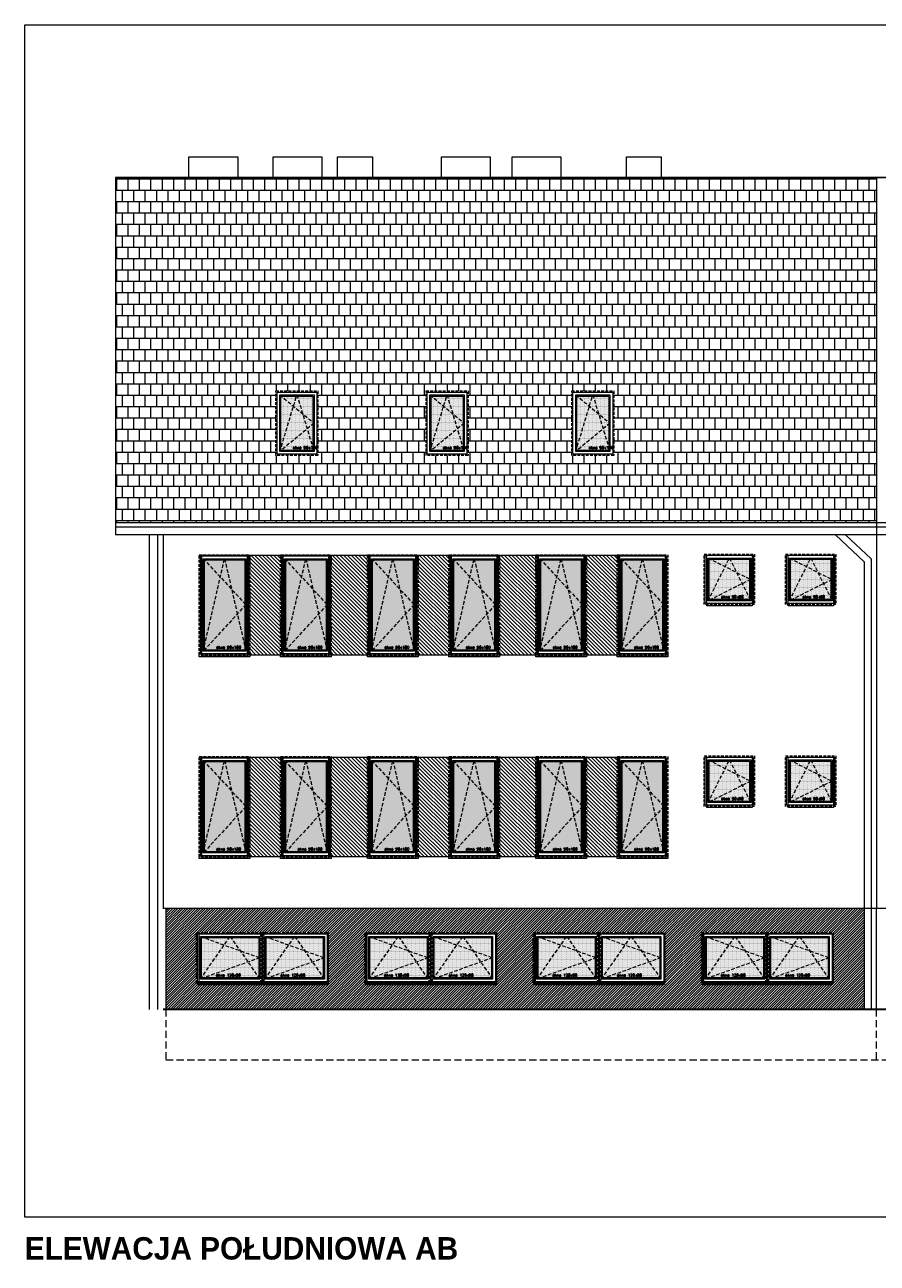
# Model space of a CAD drawing. Header units: millimetres. Extents: x 23192 to 177760, y -399809 to -79279.
# Tile 29 of 256: x 53420 to 54940, y -238947 to -236738. Entities that reach past the tile are written whole.
import ezdxf

# ---------------------------------------------------------------- set-up
doc = ezdxf.new("R2010")
doc.units = ezdxf.units.MM
for name, pattern in [('CACHE', [9.525, 6.35, -3.175]), ('CARKOVANA', [7.5, 5, -2.5]), ('HIDDEN', [9.525, 6.35, -3.175])]:
    doc.linetypes.add(name, pattern=pattern)
doc.layers.get('0').update_dxf_attribs({"lineweight": 0})
for name, color, linetype, lineweight in [('! opisy okien elewacja', 7, 'Continuous', 0), ('!! 0_ Istn-okna', 6, 'Continuous', 13), ('!! 0_ Istn-sciany', 3, 'Continuous', 30), ('!! 0_ Opis', 8, 'Continuous', 13), ('!! 0_ WIDOK ELEWACJA', 4, 'Continuous', 0), ('!! 0_Istn-cienka', 4, 'Continuous', 9), ('!! 0_Istn-drzwi', 1, 'Continuous', 13), ('!! 1_Hatch dach', 252, 'Continuous', 5), ('!! 2_NOWE OKNA WIDOk - remont', 140, 'Continuous', 5), ('!! 2_TYNK OBRYS', 252, 'Continuous', 13)]:
    doc.layers.add(name, color=color, linetype=linetype, lineweight=lineweight)
doc.layers.add('!! 1_ELEWACJA KOLOR', color=7, linetype='Continuous', lineweight=13, true_color=0x6888bb)
doc.layers.add('!! 2_ELEWACJA COKÓŁ', color=9, linetype='Continuous', lineweight=13, true_color=0x808080)
doc.styles.add('STYLE10', font='arialbd.ttf')
doc.styles.add('TXT', font='simplex.shx')

# ---------------------------------------------------------------- blocks, each defined once
blk = doc.blocks.new('okno 90x180')
at = {"layer": '!! 1_Hatch dach', "true_color": 0x575757}
h = blk.add_hatch(dxfattribs=at)
h.set_pattern_fill('DOTS', color=251)
h.set_pattern_definition([(0, (-9632.3096, -11392.1331), (0.79375, 1.5875), [0, -1.5875])])
h.paths.add_polyline_path([(9, -10), (81, -10), (81, -171), (9, -171)])
at = {"layer": '!! 0_ Istn-okna', "linetype": 'CARKOVANA', "lineweight": 5}
blk.add_lwpolyline([(0, -1), (90, -1), (90, -180), (0, -180)], close=True, dxfattribs=at)
at = {"layer": '!! 0_ Istn-okna'}
for points in [[(2, -3), (88, -3), (88, -178), (2, -178)], [(7, -8), (83, -8), (83, -173), (7, -173)], [(9, -10), (81, -10), (81, -171), (9, -171)], [(0, -178), (90, -178), (90, -183), (0, -183)]]:
    blk.add_lwpolyline(points, close=True, dxfattribs=at)
at = {"layer": '!! 1_Hatch dach', "color": 251, "linetype": 'CACHE', "true_color": 0x575757}
for points in [[(7, -173), (45, -8), (83, -173)], [(7, -8), (83, -90), (7, -173)]]:
    blk.add_lwpolyline(points, dxfattribs=at)
at = {"insert": (30.1, -163.6), "char_height": 5, "attachment_point": 1, "style": 'TXT'}
blk.add_mtext_dynamic_manual_height_columns('okno 90x180', width=52.63, gutter_width=75, heights=[0], dxfattribs=at)
blk = doc.blocks.new('okno 90x90')
at = {"layer": '!! 1_Hatch dach', "true_color": 0x575757}
h = blk.add_hatch(dxfattribs=at)
h.set_pattern_fill('DOTS', color=251)
h.set_pattern_definition([(0, (-9634.3096, -11214.1331), (0.79375, 1.5875), [0, -1.5875])])
h.paths.add_polyline_path([(7, 79), (79, 79), (79, 7), (7, 7)])
at = {"layer": '!! 0_ Istn-okna', "linetype": 'CARKOVANA', "lineweight": 5}
blk.add_lwpolyline([(-2, 88), (88, 88), (88, -2), (-2, -2)], close=True, dxfattribs=at)
at = {"layer": '!! 0_ Istn-okna'}
for points in [[(0, 86), (86, 86), (86, 0), (0, 0)], [(5, 81), (81, 81), (81, 5), (5, 5)], [(7, 79), (79, 79), (79, 7), (7, 7)]]:
    blk.add_lwpolyline(points, close=True, dxfattribs=at)
at = {"layer": '!! 1_Hatch dach', "color": 251, "linetype": 'CACHE', "true_color": 0x575757}
for points in [[(5, 5), (43, 81), (81, 5)], [(5, 81), (81, 43), (5, 5)]]:
    blk.add_lwpolyline(points, dxfattribs=at)
at = {"insert": (28.1, 14.4), "char_height": 5, "attachment_point": 1, "style": 'TXT'}
blk.add_mtext_dynamic_manual_height_columns('okno 90x90', width=52.63, gutter_width=75, heights=[0], dxfattribs=at)
blk = doc.blocks.new('okno 115x115')
at = {"layer": '!! 1_Hatch dach', "true_color": 0x575757}
h = blk.add_hatch(dxfattribs=at)
h.set_pattern_fill('DOTS', color=251, angle=360)
h.set_pattern_definition([(360, (-21873.4686, 1906.5186), (0.79375, 1.5875), [0, -1.5875])])
h.paths.add_polyline_path([(-12259.7, 13266.7), (-12157.7, 13266.7), (-12157.7, 13194.7), (-12259.7, 13194.7)])
h = blk.add_hatch(dxfattribs=at)
h.set_pattern_fill('ANSI31', color=251, scale=0.2, angle=360)
h.paths.add_polyline_path([(-12264.2, 13187.7), (-12153.2, 13187.7), (-12153.2, 13182.7), (-12264.2, 13182.7)])
at = {"layer": '!! 0_ Istn-okna', "linetype": 'CARKOVANA', "lineweight": 5}
blk.add_lwpolyline([(-12268.7, 13275.7), (-12148.7, 13275.7), (-12148.7, 13185.7), (-12268.7, 13185.7)], close=True, dxfattribs=at)
at = {"layer": '!! 0_ Istn-okna'}
for points in [[(-12266.7, 13273.7), (-12150.7, 13273.7), (-12150.7, 13187.7), (-12266.7, 13187.7)], [(-12261.7, 13268.7), (-12155.7, 13268.7), (-12155.7, 13192.7), (-12261.7, 13192.7)], [(-12259.7, 13266.7), (-12157.7, 13266.7), (-12157.7, 13194.7), (-12259.7, 13194.7)], [(-12266.7, 13187.7), (-12150.7, 13187.7), (-12150.7, 13182.7), (-12266.7, 13182.7)]]:
    blk.add_lwpolyline(points, close=True, dxfattribs=at)
at = {"layer": '!! 1_Hatch dach', "color": 251, "linetype": 'CACHE', "true_color": 0x575757}
for points in [[(-12261.7, 13192.7), (-12208.7, 13268.7), (-12155.7, 13192.7)], [(-12261.7, 13268.7), (-12155.7, 13230.7), (-12261.7, 13192.7)]]:
    blk.add_lwpolyline(points, dxfattribs=at)
at = {"insert": (-12234.1, 13202.1), "char_height": 5, "attachment_point": 1, "style": 'TXT'}
blk.add_mtext_dynamic_manual_height_columns('okno 120x90', width=52.63, gutter_width=75, heights=[0], dxfattribs=at)
blk = doc.blocks.new('OKNO POŁACIOWE')
at = {"layer": '!! 1_Hatch dach', "true_color": 0x575757}
h = blk.add_hatch(dxfattribs=at)
h.set_pattern_fill('DOTS', color=251)
h.set_pattern_definition([(0, (62967.6391, -229507.4222), (0.79375, 1.5875), [0, -1.5875])])
h.paths.add_polyline_path([(72608.9, -218174.3), (72665.9, -218174.3), (72665.9, -218271.3), (72608.9, -218271.3)])
at = {"layer": '!! 0_ Istn-okna', "linetype": 'CARKOVANA', "lineweight": 5}
blk.add_lwpolyline([(72599.9, -218165.3), (72674.9, -218165.3), (72674.9, -218280.3), (72599.9, -218280.3)], close=True, dxfattribs=at)
at = {"layer": '!! 0_ Istn-okna'}
for points in [[(72601.9, -218167.3), (72672.9, -218167.3), (72672.9, -218278.3), (72601.9, -218278.3)], [(72606.9, -218172.3), (72667.9, -218172.3), (72667.9, -218273.3), (72606.9, -218273.3)], [(72608.9, -218174.3), (72665.9, -218174.3), (72665.9, -218271.3), (72608.9, -218271.3)]]:
    blk.add_lwpolyline(points, close=True, dxfattribs=at)
at = {"layer": '!! 1_Hatch dach', "color": 251, "linetype": 'CACHE', "true_color": 0x575757}
for points in [[(72606.9, -218273.3), (72637.4, -218172.3), (72667.9, -218273.3)], [(72606.9, -218172.3), (72667.9, -218222.8), (72606.9, -218273.3)]]:
    blk.add_lwpolyline(points, dxfattribs=at)
at = {"insert": (72630, -218263.9), "char_height": 5, "attachment_point": 1, "style": 'TXT'}
blk.add_mtext_dynamic_manual_height_columns('okno 90x180', width=52.63, gutter_width=75, heights=[0], dxfattribs=at)

msp = doc.modelspace()

# ---------------------------------------------------------------- hatches: boundary and pattern name
at = {"layer": '!! 1_ELEWACJA KOLOR', "true_color": 0xa78758}
h = msp.add_hatch(dxfattribs=at)
h.set_pattern_fill('ANSI31', color=45, scale=1.5, angle=-90)
h.set_pattern_definition([(315, (2450.515, -90), (3.36759605, 3.36759605), [])])
h.paths.add_polyline_path([(53819.56903, -237684.26576), (53878.56903, -237684.26576), (53878.56903, -237862.26576), (53819.56903, -237862.26576)])
h = msp.add_hatch(dxfattribs=at)
h.set_pattern_fill('ANSI31', color=45, scale=1.5, angle=-90)
h.set_pattern_definition([(315, (2595.515, -90), (3.36759605, 3.36759605), [])])
h.paths.add_polyline_path([(53964.56903, -237684.26576), (54033.56903, -237684.26576), (54033.56903, -237862.26576), (53964.56903, -237862.26576)])
h = msp.add_hatch(dxfattribs=at)
h.set_pattern_fill('ANSI31', color=45, scale=1.5, angle=-90)
h.set_pattern_definition([(315, (2750.515, -90), (3.36759605, 3.36759605), [])])
h.paths.add_polyline_path([(54119.56903, -237684.26576), (54178.56903, -237684.26576), (54178.56903, -237862.26576), (54119.56903, -237862.26576)])
h = msp.add_hatch(dxfattribs=at)
h.set_pattern_fill('ANSI31', color=45, scale=1.5, angle=-90)
h.set_pattern_definition([(315, (2895.515, -90), (3.36759605, 3.36759605), [])])
h.paths.add_polyline_path([(54264.56903, -237684.26576), (54333.56903, -237684.26576), (54333.56903, -237862.26576), (54264.56903, -237862.26576)])
h = msp.add_hatch(dxfattribs=at)
h.set_pattern_fill('ANSI31', color=45, scale=1.5, angle=-90)
h.set_pattern_definition([(315, (3050.515, -90), (3.36759605, 3.36759605), [])])
h.paths.add_polyline_path([(54419.56903, -237684.26576), (54478.56903, -237684.26576), (54478.56903, -237862.26576), (54419.56903, -237862.26576)])
h = msp.add_hatch(dxfattribs=at)
h.set_pattern_fill('ANSI31', color=45, scale=1.5, angle=-90)
h.set_pattern_definition([(315, (2450.515, -450), (3.36759605, 3.36759605), [])])
h.paths.add_polyline_path([(53819.56903, -238044.26576), (53878.56903, -238044.26576), (53878.56903, -238222.26576), (53819.56903, -238222.26576)])
h = msp.add_hatch(dxfattribs=at)
h.set_pattern_fill('ANSI31', color=45, scale=1.5, angle=-90)
h.set_pattern_definition([(315, (2595.515, -450), (3.36759605, 3.36759605), [])])
h.paths.add_polyline_path([(53964.56903, -238044.26576), (54033.56903, -238044.26576), (54033.56903, -238222.26576), (53964.56903, -238222.26576)])
h = msp.add_hatch(dxfattribs=at)
h.set_pattern_fill('ANSI31', color=45, scale=1.5, angle=-90)
h.set_pattern_definition([(315, (2750.515, -450), (3.36759605, 3.36759605), [])])
h.paths.add_polyline_path([(54119.56903, -238044.26576), (54178.56903, -238044.26576), (54178.56903, -238222.26576), (54119.56903, -238222.26576)])
h = msp.add_hatch(dxfattribs=at)
h.set_pattern_fill('ANSI31', color=45, scale=1.5, angle=-90)
h.set_pattern_definition([(315, (2895.515, -450), (3.36759605, 3.36759605), [])])
h.paths.add_polyline_path([(54264.56903, -238044.26576), (54333.56903, -238044.26576), (54333.56903, -238222.26576), (54264.56903, -238222.26576)])
h = msp.add_hatch(dxfattribs=at)
h.set_pattern_fill('ANSI31', color=45, scale=1.5, angle=-90)
h.set_pattern_definition([(315, (3050.515, -450), (3.36759605, 3.36759605), [])])
h.paths.add_polyline_path([(54419.56903, -238044.26576), (54478.56903, -238044.26576), (54478.56903, -238222.26576), (54419.56903, -238222.26576)])
at = {"layer": '!! 1_Hatch dach', "true_color": 0x990000}
h = msp.add_hatch(dxfattribs=at)
h.set_pattern_fill('AR-B88', color=14, scale=0.1, angle=180)
h.paths.add_polyline_path([(54939.06903, -237010.26576), (53582.06903, -237010.26576), (53582.06903, -237626.08383), (54939.06903, -237626.08383)])
h.paths.add_polyline_path([(54470.65122, -237506.06821), (54395.65122, -237506.06821), (54395.65122, -237391.06821), (54470.65122, -237391.06821)], flags=16)
h.paths.add_polyline_path([(54468.65122, -237504.06821), (54397.65122, -237504.06821), (54397.65122, -237393.06821), (54468.65122, -237393.06821)], flags=0)
h.paths.add_polyline_path([(54463.65122, -237499.06821), (54402.65122, -237499.06821), (54402.65122, -237398.06821), (54463.65122, -237398.06821)], flags=0)
h.paths.add_polyline_path([(54463.04726, -237497.06821), (54405.06706, -237497.06821), (54402.65122, -237499.06821), (54404.65122, -237492.44526), (54404.65122, -237399.72394), (54405.06706, -237400.06821), (54432.54726, -237400.06821), (54433.15122, -237398.06821), (54433.75518, -237400.06821), (54461.65122, -237400.06821), (54461.65122, -237446.91247), (54463.65122, -237448.56821), (54461.65122, -237450.22394), (54461.65122, -237492.44526)], flags=0)
h.paths.add_polyline_path([(54210.75844, -237506.06821), (54135.75844, -237506.06821), (54135.75844, -237391.06821), (54210.75844, -237391.06821)], flags=16)
h.paths.add_polyline_path([(54208.75844, -237504.06821), (54137.75844, -237504.06821), (54137.75844, -237393.06821), (54208.75844, -237393.06821)], flags=0)
h.paths.add_polyline_path([(54203.75844, -237499.06821), (54142.75844, -237499.06821), (54142.75844, -237398.06821), (54203.75844, -237398.06821)], flags=0)
h.paths.add_polyline_path([(54203.15448, -237497.06821), (54145.17428, -237497.06821), (54142.75844, -237499.06821), (54144.75844, -237492.44526), (54144.75844, -237399.72394), (54145.17428, -237400.06821), (54172.65448, -237400.06821), (54173.25844, -237398.06821), (54173.8624, -237400.06821), (54201.75844, -237400.06821), (54201.75844, -237446.91247), (54203.75844, -237448.56821), (54201.75844, -237450.22394), (54201.75844, -237492.44526)], flags=0)
h.paths.add_polyline_path([(53943.10625, -237506.06821), (53868.10625, -237506.06821), (53868.10625, -237391.06821), (53943.10625, -237391.06821)], flags=16)
h.paths.add_polyline_path([(53941.10625, -237504.06821), (53870.10625, -237504.06821), (53870.10625, -237393.06821), (53941.10625, -237393.06821)], flags=0)
h.paths.add_polyline_path([(53936.10625, -237499.06821), (53875.10625, -237499.06821), (53875.10625, -237398.06821), (53936.10625, -237398.06821)], flags=0)
h.paths.add_polyline_path([(53935.50229, -237497.06821), (53877.52209, -237497.06821), (53875.10625, -237499.06821), (53877.10625, -237492.44526), (53877.10625, -237399.72394), (53877.52209, -237400.06821), (53905.00229, -237400.06821), (53905.60625, -237398.06821), (53906.21021, -237400.06821), (53934.10625, -237400.06821), (53934.10625, -237446.91247), (53936.10625, -237448.56821), (53934.10625, -237450.22394), (53934.10625, -237492.44526)], flags=0)
h.paths.add_polyline_path([(53896.934, -237495.90858), (53947.05305, -237495.90858), (53947.05305, -237488.40858), (53896.934, -237488.40858)], flags=24)
h.paths.add_polyline_path([(54164.58619, -237495.90858), (54214.70524, -237495.90858), (54214.70524, -237488.40858), (54164.58619, -237488.40858)], flags=24)
h.paths.add_polyline_path([(54424.47897, -237495.90858), (54474.59802, -237495.90858), (54474.59802, -237488.40858), (54424.47897, -237488.40858)], flags=24)
at = {"layer": '!! 2_ELEWACJA COKÓŁ', "true_color": 0x2b2b2c}
h = msp.add_hatch(dxfattribs=at)
h.set_pattern_fill('ANSI31', color=250)
h.set_pattern_definition([(45, (-4038.4983, -36130.5186), (-2.24506403, 2.24506403), [])])
h.paths.add_polyline_path([(54917.06903, -238314.26576), (53672.06903, -238314.26576), (53672.06903, -238494.26576), (54917.06903, -238494.26576)])
h.paths.add_polyline_path([(54261.06903, -238449.26576), (54031.06903, -238449.26576), (54031.06903, -238447.26576), (54029.06903, -238447.26576), (54029.06903, -238357.26576), (54144.06903, -238357.26576), (54259.06903, -238357.26576), (54259.06903, -238359.26576), (54261.06903, -238359.26576)], flags=16)
h.paths.add_polyline_path([(54257.06903, -238445.26576), (54146.06903, -238445.26576), (54146.06903, -238359.26576), (54257.06903, -238359.26576)], flags=0)
h.paths.add_polyline_path([(54252.06903, -238440.26576), (54151.06903, -238440.26576), (54151.06903, -238364.26576), (54252.06903, -238364.26576)], flags=0)
h.paths.add_polyline_path([(54250.74008, -238438.26576), (54156.38482, -238438.26576), (54151.06903, -238440.26576), (54153.06903, -238437.25586), (54153.06903, -238365.01823), (54156.38482, -238366.26576), (54200.24008, -238366.26576), (54201.56903, -238364.26576), (54202.89798, -238366.26576), (54250.06903, -238366.26576), (54250.06903, -238401.51328), (54252.06903, -238402.26576), (54250.06903, -238403.01823), (54250.06903, -238437.25586)], flags=0)
h.paths.add_polyline_path([(54329.06903, -238447.26576), (54329.06903, -238357.26576), (54444.06903, -238357.26576), (54559.06903, -238357.26576), (54559.06903, -238359.26576), (54561.06903, -238359.26576), (54561.06903, -238449.26576), (54331.06903, -238449.26576), (54331.06903, -238447.26576)], flags=16)
h.paths.add_polyline_path([(54331.06903, -238445.26576), (54331.06903, -238359.26576), (54442.06903, -238359.26576), (54442.06903, -238445.26576)], flags=0)
h.paths.add_polyline_path([(54336.06903, -238440.26576), (54336.06903, -238364.26576), (54437.06903, -238364.26576), (54437.06903, -238440.26576)], flags=0)
h.paths.add_polyline_path([(54336.06903, -238440.26576), (54338.06903, -238437.25586), (54338.06903, -238365.01823), (54341.38482, -238366.26576), (54385.24008, -238366.26576), (54386.56903, -238364.26576), (54387.89798, -238366.26576), (54435.06903, -238366.26576), (54435.06903, -238401.51328), (54437.06903, -238402.26576), (54435.06903, -238403.01823), (54435.06903, -238437.25586), (54435.74008, -238438.26576), (54341.38482, -238438.26576)], flags=0)
h.paths.add_polyline_path([(54142.06903, -238445.26576), (54031.06903, -238445.26576), (54031.06903, -238359.26576), (54142.06903, -238359.26576)], flags=0)
h.paths.add_polyline_path([(54137.06903, -238440.26576), (54036.06903, -238440.26576), (54036.06903, -238364.26576), (54137.06903, -238364.26576)], flags=0)
h.paths.add_polyline_path([(54135.74008, -238438.26576), (54041.38482, -238438.26576), (54036.06903, -238440.26576), (54038.06903, -238437.25586), (54038.06903, -238365.01823), (54041.38482, -238366.26576), (54085.24008, -238366.26576), (54086.56903, -238364.26576), (54087.89798, -238366.26576), (54135.06903, -238366.26576), (54135.06903, -238401.51328), (54137.06903, -238402.26576), (54135.06903, -238403.01823), (54135.06903, -238437.25586)], flags=0)
h.paths.add_polyline_path([(54446.06903, -238445.26576), (54446.06903, -238359.26576), (54557.06903, -238359.26576), (54557.06903, -238445.26576)], flags=0)
h.paths.add_polyline_path([(54451.06903, -238440.26576), (54451.06903, -238364.26576), (54552.06903, -238364.26576), (54552.06903, -238440.26576)], flags=0)
h.paths.add_polyline_path([(54451.06903, -238440.26576), (54453.06903, -238437.25586), (54453.06903, -238365.01823), (54456.38482, -238366.26576), (54500.24008, -238366.26576), (54501.56903, -238364.26576), (54502.89798, -238366.26576), (54550.06903, -238366.26576), (54550.06903, -238401.51328), (54552.06903, -238402.26576), (54550.06903, -238403.01823), (54550.06903, -238437.25586), (54550.74008, -238438.26576), (54456.38482, -238438.26576)], flags=0)
h.paths.add_polyline_path([(53961.06903, -238449.26576), (53731.06903, -238449.26576), (53731.06903, -238447.26576), (53729.06903, -238447.26576), (53729.06903, -238357.26576), (53844.06903, -238357.26576), (53959.06903, -238357.26576), (53959.06903, -238359.26576), (53961.06903, -238359.26576)], flags=16)
h.paths.add_polyline_path([(53957.06903, -238445.26576), (53846.06903, -238445.26576), (53846.06903, -238359.26576), (53957.06903, -238359.26576)], flags=0)
h.paths.add_polyline_path([(53952.06903, -238440.26576), (53851.06903, -238440.26576), (53851.06903, -238364.26576), (53952.06903, -238364.26576)], flags=0)
h.paths.add_polyline_path([(53950.74008, -238438.26576), (53856.38482, -238438.26576), (53851.06903, -238440.26576), (53853.06903, -238437.25586), (53853.06903, -238365.01823), (53856.38482, -238366.26576), (53900.24008, -238366.26576), (53901.56903, -238364.26576), (53902.89798, -238366.26576), (53950.06903, -238366.26576), (53950.06903, -238401.51328), (53952.06903, -238402.26576), (53950.06903, -238403.01823), (53950.06903, -238437.25586)], flags=0)
h.paths.add_polyline_path([(54629.06903, -238447.26576), (54629.06903, -238357.26576), (54744.06903, -238357.26576), (54859.06903, -238357.26576), (54859.06903, -238359.26576), (54861.06903, -238359.26576), (54861.06903, -238449.26576), (54631.06903, -238449.26576), (54631.06903, -238447.26576)], flags=16)
h.paths.add_polyline_path([(54631.06903, -238445.26576), (54631.06903, -238359.26576), (54742.06903, -238359.26576), (54742.06903, -238445.26576)], flags=0)
h.paths.add_polyline_path([(54636.06903, -238440.26576), (54636.06903, -238364.26576), (54737.06903, -238364.26576), (54737.06903, -238440.26576)], flags=0)
h.paths.add_polyline_path([(54636.06903, -238440.26576), (54638.06903, -238437.25586), (54638.06903, -238365.01823), (54641.38482, -238366.26576), (54685.24008, -238366.26576), (54686.56903, -238364.26576), (54687.89798, -238366.26576), (54735.06903, -238366.26576), (54735.06903, -238401.51328), (54737.06903, -238402.26576), (54735.06903, -238403.01823), (54735.06903, -238437.25586), (54735.74008, -238438.26576), (54641.38482, -238438.26576)], flags=0)
h.paths.add_polyline_path([(53842.06903, -238445.26576), (53731.06903, -238445.26576), (53731.06903, -238359.26576), (53842.06903, -238359.26576)], flags=0)
h.paths.add_polyline_path([(53837.06903, -238440.26576), (53736.06903, -238440.26576), (53736.06903, -238364.26576), (53837.06903, -238364.26576)], flags=0)
h.paths.add_polyline_path([(53835.74008, -238438.26576), (53741.38482, -238438.26576), (53736.06903, -238440.26576), (53738.06903, -238437.25586), (53738.06903, -238365.01823), (53741.38482, -238366.26576), (53785.24008, -238366.26576), (53786.56903, -238364.26576), (53787.89798, -238366.26576), (53835.06903, -238366.26576), (53835.06903, -238401.51328), (53837.06903, -238402.26576), (53835.06903, -238403.01823), (53835.06903, -238437.25586)], flags=0)
h.paths.add_polyline_path([(54746.06903, -238445.26576), (54746.06903, -238359.26576), (54857.06903, -238359.26576), (54857.06903, -238445.26576)], flags=0)
h.paths.add_polyline_path([(54751.06903, -238440.26576), (54751.06903, -238364.26576), (54852.06903, -238364.26576), (54852.06903, -238440.26576)], flags=0)
h.paths.add_polyline_path([(54751.06903, -238440.26576), (54753.06903, -238437.25586), (54753.06903, -238365.01823), (54756.38482, -238366.26576), (54800.24008, -238366.26576), (54801.56903, -238364.26576), (54802.89798, -238366.26576), (54850.06903, -238366.26576), (54850.06903, -238401.51328), (54852.06903, -238402.26576), (54850.06903, -238403.01823), (54850.06903, -238437.25586), (54850.74008, -238438.26576), (54756.38482, -238438.26576)], flags=0)
h.paths.add_polyline_path([(54774.89678, -238437.10613), (54824.06345, -238437.10613), (54824.06345, -238429.60613), (54774.89678, -238429.60613)], flags=8)
h.paths.add_polyline_path([(54659.89678, -238437.10613), (54709.06345, -238437.10613), (54709.06345, -238429.60613), (54659.89678, -238429.60613)], flags=8)
h.paths.add_polyline_path([(54474.89678, -238437.10613), (54524.06345, -238437.10613), (54524.06345, -238429.60613), (54474.89678, -238429.60613)], flags=8)
h.paths.add_polyline_path([(54359.89678, -238437.10613), (54409.06345, -238437.10613), (54409.06345, -238429.60613), (54359.89678, -238429.60613)], flags=8)
h.paths.add_polyline_path([(54174.89678, -238437.10613), (54224.06345, -238437.10613), (54224.06345, -238429.60613), (54174.89678, -238429.60613)], flags=8)
h.paths.add_polyline_path([(54059.89678, -238437.10613), (54109.06345, -238437.10613), (54109.06345, -238429.60613), (54059.89678, -238429.60613)], flags=8)
h.paths.add_polyline_path([(53874.89678, -238437.10613), (53924.06345, -238437.10613), (53924.06345, -238429.60613), (53874.89678, -238429.60613)], flags=8)
h.paths.add_polyline_path([(53759.89678, -238437.10613), (53809.06345, -238437.10613), (53809.06345, -238429.60613), (53759.89678, -238429.60613)], flags=8)

# ---------------------------------------------------------------- linework, layer by layer
at = {"layer": '! opisy okien elewacja'}
msp.add_lwpolyline([(53420.42771, -236737.82104), (60543.65378, -236737.82104), (60543.65378, -238865.24478), (53420.42771, -238865.24478)], close=True, dxfattribs=at)
at = {"layer": '!! 0_ Istn-sciany'}
msp.add_lwpolyline([(56742.06903, -238494.26576), (53667.06903, -238494.26576)], dxfattribs=at)
at = {"layer": '!! 0_ WIDOK ELEWACJA'}
for p, q in [((54939.06903, -237010.26576), (54939.06903, -238314.26576)), ((54917.06903, -237695.70429), (54917.06903, -238494.26576)), ((54929.06903, -237690.49077), (54929.06903, -238494.26576))]:
    msp.add_line(p, q, dxfattribs=at)
for points in [[(53713.06903, -236973.26576), (53800.06903, -236973.26576), (53800.06903, -237010.26576), (53713.06903, -237010.26576)], [(53863.06903, -236973.26576), (53950.06903, -236973.26576), (53950.06903, -237010.26576), (53863.06903, -237010.26576)], [(53978.06903, -236973.26576), (54040.06903, -236973.26576), (54040.06903, -237010.26576), (53978.06903, -237010.26576)], [(54163.06903, -236973.26576), (54250.06903, -236973.26576), (54250.06903, -237010.26576), (54163.06903, -237010.26576)], [(54289.06903, -236973.26576), (54376.06903, -236973.26576), (54376.06903, -237010.26576), (54289.06903, -237010.26576)], [(54493.06903, -236973.26576), (54555.06903, -236973.26576), (54555.06903, -237010.26576), (54493.06903, -237010.26576)], [(53736.06903, -237684.26576), (53817.06903, -237684.26576), (53817.06903, -237864.26576), (53736.06903, -237864.26576)], [(53881.06903, -237684.26576), (53962.06903, -237684.26576), (53962.06903, -237864.26576), (53881.06903, -237864.26576)], [(54036.06903, -237684.26576), (54117.06903, -237684.26576), (54117.06903, -237864.26576), (54036.06903, -237864.26576)], [(54181.06903, -237684.26576), (54262.06903, -237684.26576), (54262.06903, -237864.26576), (54181.06903, -237864.26576)], [(54336.06903, -237684.26576), (54417.06903, -237684.26576), (54417.06903, -237864.26576), (54336.06903, -237864.26576)], [(54481.06903, -237684.26576), (54562.06903, -237684.26576), (54562.06903, -237864.26576), (54481.06903, -237864.26576)], [(54636.06903, -237684.26576), (54717.06903, -237684.26576), (54717.06903, -237774.26576), (54636.06903, -237774.26576)], [(54781.06903, -237684.26576), (54862.06903, -237684.26576), (54862.06903, -237774.26576), (54781.06903, -237774.26576)], [(53736.06903, -238044.26576), (53817.06903, -238044.26576), (53817.06903, -238224.26576), (53736.06903, -238224.26576)], [(53881.06903, -238044.26576), (53962.06903, -238044.26576), (53962.06903, -238224.26576), (53881.06903, -238224.26576)], [(54036.06903, -238044.26576), (54117.06903, -238044.26576), (54117.06903, -238224.26576), (54036.06903, -238224.26576)], [(54181.06903, -238044.26576), (54262.06903, -238044.26576), (54262.06903, -238224.26576), (54181.06903, -238224.26576)], [(54336.06903, -238044.26576), (54417.06903, -238044.26576), (54417.06903, -238224.26576), (54336.06903, -238224.26576)], [(54481.06903, -238044.26576), (54562.06903, -238044.26576), (54562.06903, -238224.26576), (54481.06903, -238224.26576)], [(54636.06903, -238044.26576), (54717.06903, -238044.26576), (54717.06903, -238134.26576), (54636.06903, -238134.26576)], [(54781.06903, -238044.26576), (54862.06903, -238044.26576), (54862.06903, -238134.26576), (54781.06903, -238134.26576)], [(53961.06903, -238359.26576), (53961.06903, -238449.26576), (53731.06903, -238449.26576), (53731.06903, -238359.26576)], [(54261.06903, -238359.26576), (54261.06903, -238449.26576), (54031.06903, -238449.26576), (54031.06903, -238359.26576)], [(54561.06903, -238359.26576), (54561.06903, -238449.26576), (54331.06903, -238449.26576), (54331.06903, -238359.26576)], [(54861.06903, -238359.26576), (54861.06903, -238449.26576), (54631.06903, -238449.26576), (54631.06903, -238359.26576)]]:
    msp.add_lwpolyline(points, close=True, dxfattribs=at)
for points in [[(59895.06903, -237010.26576), (53582.06903, -237010.26576)], [(53582.06903, -237010.26576), (53582.06903, -237647.85452)], [(56910.29832, -237626.08383), (53582.06903, -237626.08383)], [(56900.9144, -237634.34168), (53582.06903, -237634.34168)], [(56885.55889, -237647.85452), (53582.06903, -237647.85452)], [(53675.06223, -237647.85452), (53582.06903, -237647.85452)], [(53642.06903, -237647.85452), (53642.06903, -238494.26576)], [(53657.06903, -237647.85452), (53657.06903, -238494.26576)], [(53667.06903, -237647.85452), (53667.06903, -238314.26576)], [(54917.06903, -237695.70429), (54865.81732, -237647.85452)], [(54929.06903, -237690.49077), (54883.4015, -237647.85452)], [(56742.06903, -238314.26576), (53667.06903, -238314.26576)], [(53672.06903, -238314.26576), (53672.06903, -238494.26576)], [(54938.06903, -238314.26576), (54938.06903, -238494.26576)]]:
    msp.add_lwpolyline(points, dxfattribs=at)
at = {"layer": '!! 0_Istn-cienka', "linetype": 'HIDDEN', "ltscale": 2}
for points in [[(53672.06903, -238494.26576), (53672.06903, -238584.26576)], [(54938.06903, -238494.26576), (54938.06903, -238584.26576)], [(53672.06903, -238584.26576), (56742.06903, -238584.26576)]]:
    msp.add_lwpolyline(points, dxfattribs=at)
at = {"layer": '!! 0_Istn-drzwi'}
msp.add_lwpolyline([(53582.06903, -237010.26576), (59895.06903, -237010.26576)], dxfattribs=at)
at = {"layer": '!! 2_TYNK OBRYS'}
for points in [[(53819.56903, -237684.26576), (53878.56903, -237684.26576), (53878.56903, -237862.26576), (53819.56903, -237862.26576)], [(53964.56903, -237684.26576), (54033.56903, -237684.26576), (54033.56903, -237862.26576), (53964.56903, -237862.26576)], [(54119.56903, -237684.26576), (54178.56903, -237684.26576), (54178.56903, -237862.26576), (54119.56903, -237862.26576)], [(54264.56903, -237684.26576), (54333.56903, -237684.26576), (54333.56903, -237862.26576), (54264.56903, -237862.26576)], [(54419.56903, -237684.26576), (54478.56903, -237684.26576), (54478.56903, -237862.26576), (54419.56903, -237862.26576)], [(53819.56903, -238044.26576), (53878.56903, -238044.26576), (53878.56903, -238222.26576), (53819.56903, -238222.26576)], [(53964.56903, -238044.26576), (54033.56903, -238044.26576), (54033.56903, -238222.26576), (53964.56903, -238222.26576)], [(54119.56903, -238044.26576), (54178.56903, -238044.26576), (54178.56903, -238222.26576), (54119.56903, -238222.26576)], [(54264.56903, -238044.26576), (54333.56903, -238044.26576), (54333.56903, -238222.26576), (54264.56903, -238222.26576)], [(54419.56903, -238044.26576), (54478.56903, -238044.26576), (54478.56903, -238222.26576), (54419.56903, -238222.26576)]]:
    msp.add_lwpolyline(points, close=True, dxfattribs=at)

# ---------------------------------------------------------------- block references
at = {"layer": '! opisy okien elewacja'}
for p in [(-18731.84251, -19225.77916), (-18464.19032, -19225.77916), (-18204.29755, -19225.77916)]:
    msp.add_blockref('OKNO POŁACIOWE', p, dxfattribs=at)
at = {"layer": '!! 2_NOWE OKNA WIDOk - remont'}
for name, p in [('okno 90x180', (53731.56903, -237682.26576)), ('okno 90x180', (53876.56903, -237682.26576)), ('okno 90x180', (54031.56903, -237682.26576)), ('okno 90x180', (54176.56903, -237682.26576)), ('okno 90x180', (54331.56903, -237682.26576)), ('okno 90x180', (54476.56903, -237682.26576)), ('okno 90x90', (54633.56903, -237770.26576)), ('okno 90x90', (54778.56903, -237770.26576)), ('okno 90x180', (53731.56903, -238042.26576)), ('okno 90x180', (53876.56903, -238042.26576)), ('okno 90x180', (54031.56903, -238042.26576)), ('okno 90x180', (54176.56903, -238042.26576)), ('okno 90x180', (54331.56903, -238042.26576)), ('okno 90x180', (54476.56903, -238042.26576)), ('okno 90x90', (54633.56903, -238130.26576)), ('okno 90x90', (54778.56903, -238130.26576)), ('okno 115x115', (65995.22804, -251632.91753)), ('okno 115x115', (66110.22804, -251632.91753)), ('okno 115x115', (66295.22804, -251632.91753)), ('okno 115x115', (66410.22804, -251632.91753)), ('okno 115x115', (66595.22804, -251632.91753)), ('okno 115x115', (66710.22804, -251632.91753)), ('okno 115x115', (66895.22804, -251632.91753)), ('okno 115x115', (67010.22804, -251632.91753))]:
    msp.add_blockref(name, p, dxfattribs=at)

# ---------------------------------------------------------------- texts
at = {"layer": '!! 0_ Opis', "style": 'STYLE10', "width": 0.95}
msp.add_text('ELEWACJA POŁUDNIOWA AB', height=40, dxfattribs=at).set_placement((53420.42771, -238940.58772))

doc.saveas('drawing.dxf')
